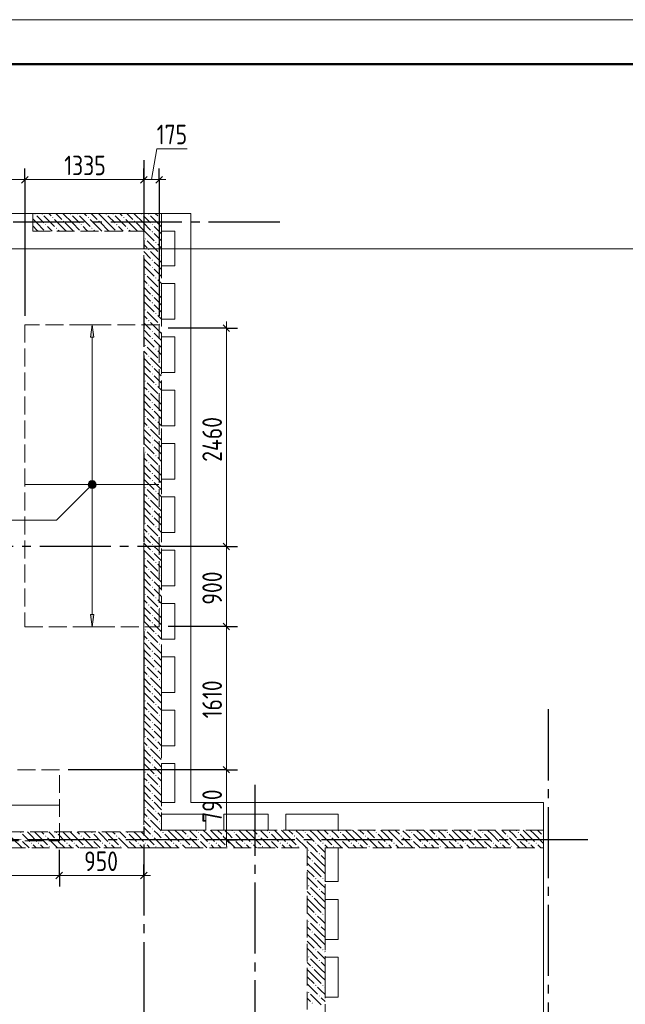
# Model space of a CAD drawing. Header units: millimetres. Extents: x 0 to 43617, y 0 to 59400.
# Tile 35 of 36: x 20428 to 27244, y 48320 to 59400. Entities that reach past the tile are written whole.
import ezdxf

# ---------------------------------------------------------------- set-up
doc = ezdxf.new("R2010")
doc.units = ezdxf.units.MM
doc.linetypes.add('______2', pattern=[270, 200, -70])
doc.linetypes.add('______5', pattern=[1100, 800, -100, 100, -100])
for name, color, linetype, lineweight in [('Standard', 7, 'Continuous', 25), ('ДОП Верх по У', 7, 'Continuous', 25), ('Оси', 40, '______5', 18), ('Позиционная метка номер позиции', 7, 'Continuous', 13), ('Примечания', 7, 'Continuous', 25)]:
    doc.layers.add(name, color=color, linetype=linetype, lineweight=lineweight)
doc.layers.add('ЖБ Перекрытие верхний уровень', color=7, linetype='Continuous', lineweight=25, true_color=0xe0e0ff)
doc.layers.add('ЖБ Стена верхний уровень', color=7, linetype='Continuous', lineweight=25, true_color=0x006e00)
doc.styles.add('GOST 2.304-81', font='txt')

msp = doc.modelspace()

# ---------------------------------------------------------------- hatches: boundary and pattern name
at = {"layer": 'ДОП Верх по У', "linetype": 'Continuous', "lineweight": 13, "transparency": 33554687}
for points in [[(21263, 55828), (21243, 55968), (21223, 55828)], [(21205, 54168), (21280, 54168), (21275, 54186)], [(21205, 54168), (21275, 54186), (21211, 54186)], [(21211, 54186), (21275, 54186), (21262, 54200)], [(21211, 54186), (21262, 54200), (21224, 54200)], [(21224, 54200), (21262, 54200), (21243, 54205)], [(21211, 54149), (21280, 54168), (21205, 54168)], [(21211, 54149), (21275, 54149), (21280, 54168)], [(21224, 54135), (21275, 54149), (21211, 54149)], [(21224, 54135), (21262, 54135), (21275, 54149)], [(21262, 54135), (21224, 54135), (21243, 54130)]]:
    msp.add_hatch(color=7, dxfattribs=at).paths.add_polyline_path(points)
msp.add_hatch(color=7, dxfattribs=at).paths.add_polyline_path([(21263, 52708), (21243, 52568), (21223, 52708)], flags=16)
at = {"layer": 'ЖБ Стена верхний уровень', "linetype": 'Continuous', "lineweight": 18, "transparency": 33554687}
for points in [[(20594, 57213), (20601, 57220), (20607, 57213), (20601, 57207)], [(20674, 57213), (20681, 57220), (20687, 57213), (20681, 57207)], [(20794, 57173), (20801, 57180), (20807, 57173), (20801, 57167)], [(20994, 57213), (21001, 57220), (21007, 57213), (21001, 57207)], [(21074, 57213), (21081, 57220), (21087, 57213), (21081, 57207)], [(21194, 57173), (21201, 57180), (21207, 57173), (21201, 57167)], [(21394, 57213), (21401, 57220), (21407, 57213), (21401, 57207)], [(21474, 57213), (21481, 57220), (21487, 57213), (21481, 57207)], [(21594, 57173), (21601, 57180), (21607, 57173), (21601, 57167)], [(21794, 57213), (21801, 57220), (21807, 57213), (21801, 57207)], [(21874, 57213), (21881, 57220), (21887, 57213), (21881, 57207)], [(21994, 57173), (22001, 57180), (22007, 57173), (22001, 57167)], [(20714, 57093), (20721, 57100), (20727, 57093), (20721, 57087)], [(20914, 57133), (20921, 57140), (20927, 57133), (20921, 57127)], [(21114, 57093), (21121, 57100), (21127, 57093), (21121, 57087)], [(21314, 57133), (21321, 57140), (21327, 57133), (21321, 57127)], [(21514, 57093), (21521, 57100), (21527, 57093), (21521, 57087)], [(21714, 57133), (21721, 57140), (21727, 57133), (21721, 57127)], [(21914, 57093), (21921, 57100), (21927, 57093), (21921, 57087)], [(20834, 57053), (20841, 57060), (20847, 57053), (20841, 57047)], [(21234, 57053), (21241, 57060), (21247, 57053), (21241, 57047)], [(21634, 57053), (21641, 57060), (21647, 57053), (21641, 57047)], [(21914, 57013), (21921, 57020), (21927, 57013), (21921, 57007)], [(21834, 56933), (21841, 56940), (21847, 56933), (21841, 56927)], [(21954, 56893), (21961, 56900), (21967, 56893), (21961, 56887)], [(21874, 56813), (21881, 56820), (21887, 56813), (21881, 56807)], [(21994, 56773), (22001, 56780), (22007, 56773), (22001, 56767)], [(21914, 56693), (21921, 56700), (21927, 56693), (21921, 56687)], [(21914, 56613), (21921, 56620), (21927, 56613), (21921, 56607)], [(21834, 56533), (21841, 56540), (21847, 56533), (21841, 56527)], [(21874, 56413), (21881, 56420), (21887, 56413), (21881, 56407)], [(21954, 56493), (21961, 56500), (21967, 56493), (21961, 56487)], [(21914, 56293), (21921, 56300), (21927, 56293), (21921, 56287)], [(21994, 56373), (22001, 56380), (22007, 56373), (22001, 56367)], [(21914, 56213), (21921, 56220), (21927, 56213), (21921, 56207)], [(21834, 56133), (21841, 56140), (21847, 56133), (21841, 56127)], [(21954, 56093), (21961, 56100), (21967, 56093), (21961, 56087)], [(21874, 56013), (21881, 56020), (21887, 56013), (21881, 56007)], [(21994, 55973), (22001, 55980), (22007, 55973), (22001, 55967)], [(21914, 55893), (21921, 55900), (21927, 55893), (21921, 55887)], [(21834, 55733), (21841, 55740), (21847, 55733), (21841, 55727)], [(21914, 55813), (21921, 55820), (21927, 55813), (21921, 55807)], [(21954, 55693), (21961, 55700), (21967, 55693), (21961, 55687)], [(21874, 55613), (21881, 55620), (21887, 55613), (21881, 55607)], [(21994, 55573), (22001, 55580), (22007, 55573), (22001, 55567)], [(21914, 55493), (21921, 55500), (21927, 55493), (21921, 55487)], [(21914, 55413), (21921, 55420), (21927, 55413), (21921, 55407)], [(21834, 55333), (21841, 55340), (21847, 55333), (21841, 55327)], [(21954, 55293), (21961, 55300), (21967, 55293), (21961, 55287)], [(21874, 55213), (21881, 55220), (21887, 55213), (21881, 55207)], [(21994, 55173), (22001, 55180), (22007, 55173), (22001, 55167)], [(21914, 55093), (21921, 55100), (21927, 55093), (21921, 55087)], [(21914, 55013), (21921, 55020), (21927, 55013), (21921, 55007)], [(21834, 54933), (21841, 54940), (21847, 54933), (21841, 54927)], [(21954, 54893), (21961, 54900), (21967, 54893), (21961, 54887)], [(21874, 54813), (21881, 54820), (21887, 54813), (21881, 54807)], [(21994, 54773), (22001, 54780), (22007, 54773), (22001, 54767)], [(21914, 54693), (21921, 54700), (21927, 54693), (21921, 54687)], [(21834, 54533), (21841, 54540), (21847, 54533), (21841, 54527)], [(21914, 54613), (21921, 54620), (21927, 54613), (21921, 54607)], [(21874, 54413), (21881, 54420), (21887, 54413), (21881, 54407)], [(21954, 54493), (21961, 54500), (21967, 54493), (21961, 54487)], [(21914, 54293), (21921, 54300), (21927, 54293), (21921, 54287)], [(21994, 54373), (22001, 54380), (22007, 54373), (22001, 54367)], [(21914, 54213), (21921, 54220), (21927, 54213), (21921, 54207)], [(21834, 54133), (21841, 54140), (21847, 54133), (21841, 54127)], [(21954, 54093), (21961, 54100), (21967, 54093), (21961, 54087)], [(21874, 54013), (21881, 54020), (21887, 54013), (21881, 54007)], [(21994, 53973), (22001, 53980), (22007, 53973), (22001, 53967)], [(21914, 53893), (21921, 53900), (21927, 53893), (21921, 53887)], [(21834, 53733), (21841, 53740), (21847, 53733), (21841, 53727)], [(21914, 53813), (21921, 53820), (21927, 53813), (21921, 53807)], [(21954, 53693), (21961, 53700), (21967, 53693), (21961, 53687)], [(21874, 53613), (21881, 53620), (21887, 53613), (21881, 53607)], [(21994, 53573), (22001, 53580), (22007, 53573), (22001, 53567)], [(21914, 53493), (21921, 53500), (21927, 53493), (21921, 53487)], [(21914, 53413), (21921, 53420), (21927, 53413), (21921, 53407)], [(21834, 53333), (21841, 53340), (21847, 53333), (21841, 53327)], [(21954, 53293), (21961, 53300), (21967, 53293), (21961, 53287)], [(21874, 53213), (21881, 53220), (21887, 53213), (21881, 53207)], [(21914, 53093), (21921, 53100), (21927, 53093), (21921, 53087)], [(21994, 53173), (22001, 53180), (22007, 53173), (22001, 53167)], [(21914, 53013), (21921, 53020), (21927, 53013), (21921, 53007)], [(21834, 52933), (21841, 52940), (21847, 52933), (21841, 52927)], [(21954, 52893), (21961, 52900), (21967, 52893), (21961, 52887)], [(21874, 52813), (21881, 52820), (21887, 52813), (21881, 52807)], [(21994, 52773), (22001, 52780), (22007, 52773), (22001, 52767)], [(21914, 52693), (21921, 52700), (21927, 52693), (21921, 52687)], [(21834, 52533), (21841, 52540), (21847, 52533), (21841, 52527)], [(21914, 52613), (21921, 52620), (21927, 52613), (21921, 52607)], [(21874, 52413), (21881, 52420), (21887, 52413), (21881, 52407)], [(21954, 52493), (21961, 52500), (21967, 52493), (21961, 52487)], [(21914, 52293), (21921, 52300), (21927, 52293), (21921, 52287)], [(21994, 52373), (22001, 52380), (22007, 52373), (22001, 52367)], [(21914, 52213), (21921, 52220), (21927, 52213), (21921, 52207)], [(21834, 52133), (21841, 52140), (21847, 52133), (21841, 52127)], [(21954, 52093), (21961, 52100), (21967, 52093), (21961, 52087)], [(21874, 52013), (21881, 52020), (21887, 52013), (21881, 52007)], [(21994, 51973), (22001, 51980), (22007, 51973), (22001, 51967)], [(21914, 51893), (21921, 51900), (21927, 51893), (21921, 51887)], [(21914, 51813), (21921, 51820), (21927, 51813), (21921, 51807)], [(21834, 51733), (21841, 51740), (21847, 51733), (21841, 51727)], [(21954, 51693), (21961, 51700), (21967, 51693), (21961, 51687)], [(21874, 51613), (21881, 51620), (21887, 51613), (21881, 51607)], [(21994, 51573), (22001, 51580), (22007, 51573), (22001, 51567)], [(21914, 51493), (21921, 51500), (21927, 51493), (21921, 51487)], [(21914, 51413), (21921, 51420), (21927, 51413), (21921, 51407)], [(21834, 51333), (21841, 51340), (21847, 51333), (21841, 51327)], [(21874, 51213), (21881, 51220), (21887, 51213), (21881, 51207)], [(21954, 51293), (21961, 51300), (21967, 51293), (21961, 51287)], [(21914, 51093), (21921, 51100), (21927, 51093), (21921, 51087)], [(21994, 51173), (22001, 51180), (22007, 51173), (22001, 51167)], [(21914, 51013), (21921, 51020), (21927, 51013), (21921, 51007)], [(21834, 50933), (21841, 50940), (21847, 50933), (21841, 50927)], [(21954, 50893), (21961, 50900), (21967, 50893), (21961, 50887)], [(21874, 50813), (21881, 50820), (21887, 50813), (21881, 50807)], [(21994, 50773), (22001, 50780), (22007, 50773), (22001, 50767)], [(21914, 50693), (21921, 50700), (21927, 50693), (21921, 50687)], [(21834, 50533), (21841, 50540), (21847, 50533), (21841, 50527)], [(21914, 50613), (21921, 50620), (21927, 50613), (21921, 50607)], [(21874, 50413), (21881, 50420), (21887, 50413), (21881, 50407)], [(21954, 50493), (21961, 50500), (21967, 50493), (21961, 50487)], [(21994, 50373), (22001, 50380), (22007, 50373), (22001, 50367)], [(20434, 50253), (20441, 50260), (20447, 50253), (20441, 50247)], [(20714, 50213), (20721, 50220), (20727, 50213), (20721, 50207)], [(20834, 50253), (20841, 50260), (20847, 50253), (20841, 50247)], [(21114, 50213), (21121, 50220), (21127, 50213), (21121, 50207)], [(21234, 50253), (21241, 50260), (21247, 50253), (21241, 50247)], [(21514, 50213), (21521, 50220), (21527, 50213), (21521, 50207)], [(21634, 50253), (21641, 50260), (21647, 50253), (21641, 50247)], [(21914, 50293), (21921, 50300), (21927, 50293), (21921, 50287)], [(21914, 50213), (21921, 50220), (21927, 50213), (21921, 50207)], [(22034, 50253), (22041, 50260), (22047, 50253), (22041, 50247)], [(22314, 50213), (22321, 50220), (22327, 50213), (22321, 50207)], [(22434, 50253), (22441, 50260), (22447, 50253), (22441, 50247)], [(22714, 50213), (22721, 50220), (22727, 50213), (22721, 50207)], [(22834, 50253), (22841, 50260), (22847, 50253), (22841, 50247)], [(23114, 50213), (23121, 50220), (23127, 50213), (23121, 50207)], [(23234, 50253), (23241, 50260), (23247, 50253), (23241, 50247)], [(23514, 50213), (23521, 50220), (23527, 50213), (23521, 50207)], [(23634, 50253), (23641, 50260), (23647, 50253), (23641, 50247)], [(23914, 50213), (23921, 50220), (23927, 50213), (23921, 50207)], [(24034, 50253), (24041, 50260), (24047, 50253), (24041, 50247)], [(24314, 50213), (24321, 50220), (24327, 50213), (24321, 50207)], [(24434, 50253), (24441, 50260), (24447, 50253), (24441, 50247)], [(24714, 50213), (24721, 50220), (24727, 50213), (24721, 50207)], [(24834, 50253), (24841, 50260), (24847, 50253), (24841, 50247)], [(25114, 50213), (25121, 50220), (25127, 50213), (25121, 50207)], [(25234, 50253), (25241, 50260), (25247, 50253), (25241, 50247)], [(25514, 50213), (25521, 50220), (25527, 50213), (25521, 50207)], [(25634, 50253), (25641, 50260), (25647, 50253), (25641, 50247)], [(25914, 50213), (25921, 50220), (25927, 50213), (25921, 50207)], [(26034, 50253), (26041, 50260), (26047, 50253), (26041, 50247)], [(26314, 50213), (26321, 50220), (26324, 50217), (26324, 50210), (26321, 50207)], [(20434, 50173), (20441, 50180), (20447, 50173), (20441, 50167)], [(20554, 50133), (20561, 50140), (20567, 50133), (20561, 50127)], [(20634, 50133), (20641, 50140), (20647, 50133), (20641, 50127)], [(20754, 50093), (20761, 50100), (20767, 50093), (20761, 50087)], [(20834, 50173), (20841, 50180), (20847, 50173), (20841, 50167)], [(20954, 50133), (20961, 50140), (20967, 50133), (20961, 50127)], [(21034, 50133), (21041, 50140), (21047, 50133), (21041, 50127)], [(21154, 50093), (21161, 50100), (21167, 50093), (21161, 50087)], [(21234, 50173), (21241, 50180), (21247, 50173), (21241, 50167)], [(21354, 50133), (21361, 50140), (21367, 50133), (21361, 50127)], [(21434, 50133), (21441, 50140), (21447, 50133), (21441, 50127)], [(21554, 50093), (21561, 50100), (21567, 50093), (21561, 50087)], [(21634, 50173), (21641, 50180), (21647, 50173), (21641, 50167)], [(21754, 50133), (21761, 50140), (21767, 50133), (21761, 50127)], [(21834, 50133), (21841, 50140), (21847, 50133), (21841, 50127)], [(21954, 50093), (21961, 50100), (21967, 50093), (21961, 50087)], [(22034, 50173), (22041, 50180), (22047, 50173), (22041, 50167)], [(22154, 50133), (22161, 50140), (22167, 50133), (22161, 50127)], [(22234, 50133), (22241, 50140), (22247, 50133), (22241, 50127)], [(22354, 50093), (22361, 50100), (22367, 50093), (22361, 50087)], [(22434, 50173), (22441, 50180), (22447, 50173), (22441, 50167)], [(22554, 50133), (22561, 50140), (22567, 50133), (22561, 50127)], [(22634, 50133), (22641, 50140), (22647, 50133), (22641, 50127)], [(22754, 50093), (22761, 50100), (22767, 50093), (22761, 50087)], [(22834, 50173), (22841, 50180), (22847, 50173), (22841, 50167)], [(22954, 50133), (22961, 50140), (22967, 50133), (22961, 50127)], [(23034, 50133), (23041, 50140), (23047, 50133), (23041, 50127)], [(23154, 50093), (23161, 50100), (23167, 50093), (23161, 50087)], [(23234, 50173), (23241, 50180), (23247, 50173), (23241, 50167)], [(23354, 50133), (23361, 50140), (23367, 50133), (23361, 50127)], [(23434, 50133), (23441, 50140), (23447, 50133), (23441, 50127)], [(23554, 50093), (23561, 50100), (23567, 50093), (23561, 50087)], [(23634, 50173), (23641, 50180), (23647, 50173), (23641, 50167)], [(23754, 50133), (23761, 50140), (23767, 50133), (23761, 50127)], [(23834, 50133), (23841, 50140), (23847, 50133), (23841, 50127)], [(23954, 50093), (23961, 50100), (23967, 50093), (23961, 50087)], [(24034, 50173), (24041, 50180), (24047, 50173), (24041, 50167)], [(24154, 50133), (24161, 50140), (24167, 50133), (24161, 50127)], [(24234, 50133), (24241, 50140), (24247, 50133), (24241, 50127)], [(24354, 50093), (24361, 50100), (24367, 50093), (24361, 50087)], [(24434, 50173), (24441, 50180), (24447, 50173), (24441, 50167)], [(24554, 50133), (24561, 50140), (24567, 50133), (24561, 50127)], [(24634, 50133), (24641, 50140), (24647, 50133), (24641, 50127)], [(24754, 50093), (24761, 50100), (24767, 50093), (24761, 50087)], [(24834, 50173), (24841, 50180), (24847, 50173), (24841, 50167)], [(24954, 50133), (24961, 50140), (24967, 50133), (24961, 50127)], [(25034, 50133), (25041, 50140), (25047, 50133), (25041, 50127)], [(25154, 50093), (25161, 50100), (25167, 50093), (25161, 50087)], [(25234, 50173), (25241, 50180), (25247, 50173), (25241, 50167)], [(25354, 50133), (25361, 50140), (25367, 50133), (25361, 50127)], [(25434, 50133), (25441, 50140), (25447, 50133), (25441, 50127)], [(25554, 50093), (25561, 50100), (25567, 50093), (25561, 50087)], [(25634, 50173), (25641, 50180), (25647, 50173), (25641, 50167)], [(25754, 50133), (25761, 50140), (25767, 50133), (25761, 50127)], [(25834, 50133), (25841, 50140), (25847, 50133), (25841, 50127)], [(25954, 50093), (25961, 50100), (25967, 50093), (25961, 50087)], [(26034, 50173), (26041, 50180), (26047, 50173), (26041, 50167)], [(26154, 50133), (26161, 50140), (26167, 50133), (26161, 50127)], [(26234, 50133), (26241, 50140), (26247, 50133), (26241, 50127)], [(23674, 50053), (23681, 50060), (23687, 50053), (23681, 50047)], [(23794, 50013), (23801, 50020), (23807, 50013), (23801, 50007)], [(23714, 49933), (23721, 49940), (23727, 49933), (23721, 49927)], [(23674, 49653), (23681, 49660), (23687, 49653), (23681, 49647)], [(23754, 49733), (23761, 49740), (23767, 49733), (23761, 49727)], [(23834, 49733), (23841, 49740), (23847, 49733), (23841, 49727)], [(23714, 49533), (23721, 49540), (23727, 49533), (23721, 49527)], [(23794, 49613), (23801, 49620), (23807, 49613), (23801, 49607)], [(23754, 49333), (23761, 49340), (23767, 49333), (23761, 49327)], [(23834, 49333), (23841, 49340), (23847, 49333), (23841, 49327)], [(23674, 49253), (23681, 49260), (23687, 49253), (23681, 49247)], [(23794, 49213), (23801, 49220), (23807, 49213), (23801, 49207)], [(23714, 49133), (23721, 49140), (23727, 49133), (23721, 49127)], [(23754, 48933), (23761, 48940), (23767, 48933), (23761, 48927)], [(23834, 48933), (23841, 48940), (23847, 48933), (23841, 48927)], [(23674, 48853), (23681, 48860), (23687, 48853), (23681, 48847)], [(23794, 48813), (23801, 48820), (23807, 48813), (23801, 48807)], [(23714, 48733), (23721, 48740), (23727, 48733), (23721, 48727)], [(23754, 48533), (23761, 48540), (23767, 48533), (23761, 48527)], [(23834, 48533), (23841, 48540), (23847, 48533), (23841, 48527)], [(23674, 48453), (23681, 48460), (23687, 48453), (23681, 48447)], [(23714, 48333), (23721, 48340), (23727, 48333), (23721, 48327)], [(23794, 48413), (23801, 48420), (23807, 48413), (23801, 48407)]]:
    msp.add_hatch(color=7, dxfattribs=at).paths.add_polyline_path(points, flags=16)
at = {"layer": 'Позиционная метка номер позиции', "linetype": 'Continuous', "lineweight": 13, "transparency": 33554687}
for points in [[(21275, 54136), (21211, 54199), (21200, 54179)], [(21286, 54156), (21232, 54211), (21211, 54199)], [(21286, 54156), (21211, 54199), (21275, 54136)], [(21286, 54179), (21254, 54211), (21232, 54211)], [(21286, 54179), (21232, 54211), (21286, 54156)], [(21254, 54211), (21286, 54179), (21275, 54199)], [(21275, 54136), (21200, 54179), (21254, 54124)], [(21254, 54124), (21200, 54179), (21200, 54156)], [(21254, 54124), (21200, 54156), (21232, 54124)], [(21232, 54124), (21200, 54156), (21211, 54136)]]:
    msp.add_hatch(color=7, dxfattribs=at).paths.add_polyline_path(points)

# ---------------------------------------------------------------- linework, layer by layer
at = {"layer": 'Standard', "color": 7, "linetype": 'Continuous', "lineweight": 13, "transparency": 33554687}
for p, q in [((21911, 57600), (21970, 57948)), ((21970, 57948), (22314, 57948)), ((20487, 57600), (19715, 57600)), ((21824, 57600), (20487, 57600)), ((21999, 57600), (21824, 57600)), ((21999, 57600), (22074, 57600)), ((22754, 55928), (22754, 56003)), ((22754, 53470), (22754, 55928)), ((22754, 52570), (22754, 53470)), ((22754, 50960), (22754, 52570)), ((22754, 50170), (22754, 50095)), ((20874, 49770), (16974, 49770)), ((21824, 49770), (20874, 49770)), ((21824, 49770), (21899, 49770))]:
    msp.add_line(p, q, dxfattribs=at)
at = {"layer": 'Standard', "color": 7, "linetype": 'Continuous', "lineweight": 25, "transparency": 33554687}
for p, q in [((20524, 57637), (20449, 57562)), ((21861, 57637), (21786, 57562)), ((22036, 57637), (21961, 57562)), ((22791, 55890), (22716, 55965)), ((22791, 53433), (22716, 53508)), ((22791, 52533), (22716, 52608)), ((22791, 50923), (22716, 50997)), ((22791, 50133), (22716, 50208)), ((20911, 49808), (20836, 49733)), ((21861, 49808), (21786, 49733))]:
    msp.add_line(p, q, dxfattribs=at)
at = {"layer": 'Standard', "color": 251, "linetype": 'Continuous', "lineweight": -3, "true_color": 0x656565, "transparency": 33554687}
for p, q in [((20487, 57600), (20487, 57725)), ((21824, 57600), (21824, 57725)), ((21999, 57600), (21999, 57725)), ((20487, 57600), (20487, 57475)), ((20487, 57600), (20487, 56068)), ((21824, 57600), (21824, 57475)), ((21824, 57600), (21824, 57600)), ((21999, 57600), (21999, 57475)), ((21999, 57600), (21999, 56068)), ((22754, 55928), (22099, 55928)), ((22754, 55928), (22629, 55928)), ((22754, 55928), (22879, 55928)), ((22754, 53470), (22629, 53470)), ((22754, 53470), (22879, 53470)), ((22754, 52570), (22629, 52570)), ((22754, 52570), (22879, 52570)), ((22754, 50960), (22629, 50960)), ((22754, 50960), (22879, 50960)), ((22754, 50170), (22629, 50170)), ((22754, 50170), (22879, 50170)), ((22754, 50170), (22754, 50170)), ((20874, 49770), (20874, 49895)), ((21824, 49770), (21824, 49895)), ((20874, 49770), (20874, 49645)), ((21824, 49770), (21824, 49645)), ((21824, 49770), (21824, 49770))]:
    msp.add_line(p, q, dxfattribs=at)
at = {"layer": 'Standard', "color": 7, "linetype": 'Continuous', "lineweight": 13, "transparency": 33554687}
msp.add_lwpolyline([(0, 0), (42000, 0), (42000, 59400), (0, 59400), (0, 0)], close=True, dxfattribs=at)
at = {"layer": 'Standard', "color": 7, "linetype": 'Continuous', "lineweight": 50, "transparency": 33554687}
msp.add_lwpolyline([(2000, 58900), (41500, 58900), (41500, 500), (2000, 500), (2000, 58900)], close=True, dxfattribs=at)
at = {"layer": 'Standard', "color": 254, "linetype": 'Continuous', "lineweight": 13, "true_color": 0xc4c4ff, "transparency": 33554687}
msp.add_lwpolyline([(7992, 10698), (32674, 10698), (32674, 56820), (7992, 56820), (7992, 10698)], dxfattribs=at)
at = {"layer": 'Standard', "color": 251, "linetype": 'Continuous', "lineweight": -3, "true_color": 0x656565, "transparency": 33554687}
for points in [[(22754, 53470), (22737, 53470), (22737, 53470), (22454, 53470)], [(22754, 52570), (22737, 52570), (22737, 52570), (22737, 52570), (22737, 52570), (22099, 52570)], [(22754, 50960), (22737, 50960), (22737, 50960), (22737, 50960), (22737, 50960), (22737, 50960), (22737, 50960), (20974, 50960)], [(20874, 49770), (20874, 49787), (20874, 49787), (20874, 49787), (20874, 49787), (20874, 49787), (20874, 49787), (20874, 49787), (20874, 49787), (20874, 50060)]]:
    msp.add_lwpolyline(points, dxfattribs=at)
at = {"layer": 'Standard', "color": 7, "linetype": 'Continuous', "lineweight": 13, "transparency": 33554687}
msp.add_lwpolyline([(22754, 50170), (22754, 50270), (22754, 50270), (22754, 50960)], dxfattribs=at)
at = {"layer": 'ДОП Верх по У', "color": 251, "linetype": 'Continuous', "lineweight": 13, "true_color": 0x494949, "transparency": 33554687}
for p, q in [((21243, 55968), (21143, 55968)), ((21243, 55968), (21223, 55828)), ((21263, 55828), (21243, 55968)), ((21243, 55968), (21343, 55968)), ((21243, 55968), (21243, 55968)), ((21223, 55828), (21263, 55828)), ((21243, 54198), (21243, 55828)), ((21205, 54168), (21205, 54168)), ((21243, 52708), (21243, 54138)), ((21280, 54168), (21280, 54168)), ((21243, 52568), (21223, 52708)), ((21223, 52708), (21263, 52708)), ((21263, 52708), (21243, 52568)), ((21243, 52568), (21143, 52568)), ((21243, 52568), (21343, 52568)), ((21243, 52568), (21243, 52568))]:
    msp.add_line(p, q, dxfattribs=at)
at = {"layer": 'ДОП Верх по У', "color": 7, "linetype": 'Continuous', "lineweight": 18, "transparency": 33554687}
for p, q in [((20493, 54168), (21993, 54168)), ((16980, 50560), (20868, 50560))]:
    msp.add_line(p, q, dxfattribs=at)
at = {"layer": 'ДОП Верх по У', "color": 251, "linetype": 'Continuous', "lineweight": 13, "true_color": 0x494949, "transparency": 33554687}
msp.add_circle((21243, 54168), 37.5, dxfattribs=at)
at = {"layer": 'ЖБ Перекрытие верхний уровень', "color": 7, "linetype": 'Continuous', "lineweight": 18, "transparency": 33554687}
for p, q in [((22354, 57220), (8924, 57220)), ((22354, 50590), (22354, 57220)), ((22024, 56630), (22024, 57020)), ((22024, 57020), (22174, 57020)), ((22174, 57020), (22174, 56630)), ((22174, 56630), (22024, 56630)), ((22024, 56430), (22174, 56430)), ((22024, 56030), (22024, 56430)), ((22174, 56430), (22174, 56030)), ((22174, 56030), (22024, 56030)), ((22024, 55430), (22024, 55830)), ((22024, 55830), (22174, 55830)), ((22174, 55830), (22174, 55430)), ((22174, 55430), (22024, 55430)), ((22024, 54830), (22024, 55230)), ((22024, 55230), (22174, 55230)), ((22174, 55230), (22174, 54830)), ((22174, 54830), (22024, 54830)), ((22024, 54230), (22024, 54630)), ((22024, 54630), (22174, 54630)), ((22174, 54630), (22174, 54230)), ((22174, 54230), (22024, 54230)), ((22024, 53630), (22024, 54030)), ((22024, 54030), (22174, 54030)), ((22174, 54030), (22174, 53630)), ((22174, 53630), (22024, 53630)), ((22024, 53030), (22024, 53430)), ((22024, 53430), (22174, 53430)), ((22174, 53430), (22174, 53030)), ((22174, 53030), (22024, 53030)), ((22024, 52430), (22024, 52830)), ((22024, 52830), (22174, 52830)), ((22174, 52830), (22174, 52430)), ((22174, 52430), (22024, 52430)), ((22024, 51830), (22024, 52230)), ((22024, 52230), (22174, 52230)), ((22174, 52230), (22174, 51830)), ((22174, 51830), (22024, 51830)), ((22024, 51230), (22024, 51630)), ((22024, 51630), (22174, 51630)), ((22174, 51630), (22174, 51230)), ((22174, 51230), (22024, 51230)), ((22024, 50590), (22024, 51030)), ((22024, 51030), (22174, 51030)), ((22174, 51030), (22174, 50590)), ((22174, 50590), (22024, 50590)), ((26324, 50590), (22354, 50590)), ((26324, 41910), (26324, 50590)), ((22024, 50280), (22024, 50460)), ((22024, 50460), (22524, 50460)), ((22524, 50460), (22524, 50280)), ((22724, 50460), (23224, 50460)), ((22724, 50280), (22724, 50460)), ((23224, 50460), (23224, 50280)), ((23424, 50280), (23424, 50460)), ((23424, 50460), (24014, 50460)), ((24014, 50460), (24014, 50280)), ((22524, 50280), (22024, 50280)), ((23224, 50280), (22724, 50280)), ((24014, 50280), (23424, 50280)), ((23864, 49700), (23864, 50080)), ((23864, 50080), (24014, 50080)), ((24014, 50080), (24014, 49700)), ((24014, 49700), (23864, 49700)), ((23864, 49050), (23864, 49500)), ((23864, 49500), (24014, 49500)), ((24014, 49500), (24014, 49050)), ((24014, 49050), (23864, 49050)), ((23864, 48400), (23864, 48850)), ((23864, 48850), (24014, 48850)), ((24014, 48850), (24014, 48400)), ((24014, 48400), (23864, 48400))]:
    msp.add_line(p, q, dxfattribs=at)
at = {"layer": 'ЖБ Стена верхний уровень', "color": 251, "linetype": '______2', "lineweight": 13, "true_color": 0x656565, "transparency": 33554687}
for p, q in [((22024, 57220), (20574, 57220)), ((20574, 57220), (20574, 57020)), ((22024, 57020), (22024, 57220)), ((20574, 57020), (21824, 57020)), ((21824, 57020), (21824, 50260)), ((22024, 50280), (22024, 57020)), ((21824, 50260), (16244, 50260)), ((23864, 50280), (22024, 50280)), ((26324, 50280), (23864, 50280)), ((26324, 50080), (26324, 50280)), ((16244, 50080), (21824, 50080)), ((21824, 50080), (22024, 50080)), ((22024, 50080), (23664, 50080)), ((23664, 50080), (23664, 45130)), ((23864, 50080), (26324, 50080)), ((23864, 45150), (23864, 50080))]:
    msp.add_line(p, q, dxfattribs=at)
at = {"layer": 'ЖБ Стена верхний уровень', "color": 9, "linetype": 'Continuous', "lineweight": 18, "true_color": 0xc7c7c7, "transparency": 33554687}
for p, q in [((20621, 57193), (20701, 57113)), ((20701, 57193), (20821, 57073)), ((20754, 57220), (20781, 57193)), ((20834, 57220), (20901, 57153)), ((21021, 57113), (20914, 57220)), ((21021, 57193), (21101, 57113)), ((21101, 57193), (21221, 57073)), ((21154, 57220), (21181, 57193)), ((21234, 57220), (21301, 57153)), ((21421, 57113), (21314, 57220)), ((21421, 57193), (21501, 57113)), ((21501, 57193), (21621, 57073)), ((21554, 57220), (21581, 57193)), ((21634, 57220), (21701, 57153)), ((21821, 57113), (21714, 57220)), ((21821, 57193), (21901, 57113)), ((21901, 57193), (22021, 57073)), ((21954, 57220), (21981, 57193)), ((20621, 57113), (20574, 57160)), ((20574, 57080), (20621, 57033)), ((20621, 57113), (20701, 57033)), ((20781, 57033), (20741, 57073)), ((20941, 57033), (20821, 57153)), ((20941, 57113), (21021, 57033)), ((21021, 57113), (21101, 57033)), ((21181, 57033), (21141, 57073)), ((21341, 57033), (21221, 57153)), ((21341, 57113), (21421, 57033)), ((21421, 57113), (21501, 57033)), ((21581, 57033), (21541, 57073)), ((21741, 57033), (21621, 57153)), ((21741, 57113), (21821, 57033)), ((21821, 57113), (21901, 57033)), ((21981, 57033), (21941, 57073)), ((22024, 57150), (22021, 57153)), ((20621, 57033), (20634, 57020)), ((20794, 57020), (20781, 57033)), ((20861, 57033), (20874, 57020)), ((20941, 57033), (20954, 57020)), ((21021, 57033), (21034, 57020)), ((21194, 57020), (21181, 57033)), ((21261, 57033), (21274, 57020)), ((21341, 57033), (21354, 57020)), ((21421, 57033), (21434, 57020)), ((21594, 57020), (21581, 57033)), ((21661, 57033), (21674, 57020)), ((21741, 57033), (21754, 57020)), ((21821, 57033), (21834, 57020)), ((21834, 57020), (21941, 56913)), ((21941, 56993), (22024, 56910)), ((21994, 57020), (21981, 57033)), ((22021, 56993), (21994, 57020)), ((21861, 56833), (21824, 56870)), ((21861, 56913), (21981, 56793)), ((21981, 56873), (22024, 56830)), ((21824, 56790), (21901, 56713)), ((21901, 56793), (22021, 56673)), ((22024, 56750), (22021, 56753)), ((21824, 56710), (21901, 56633)), ((21824, 56630), (21941, 56513)), ((21981, 56633), (21941, 56673)), ((22021, 56593), (21981, 56633)), ((21861, 56513), (21981, 56393)), ((21941, 56593), (22024, 56510)), ((21861, 56433), (21824, 56470)), ((21981, 56473), (22024, 56430)), ((21824, 56390), (21901, 56313)), ((21824, 56310), (21901, 56233)), ((21901, 56393), (22021, 56273)), ((22024, 56350), (22021, 56353)), ((21824, 56230), (21941, 56113)), ((21981, 56233), (21941, 56273)), ((21941, 56193), (22024, 56110)), ((22021, 56193), (21981, 56233)), ((21861, 56033), (21824, 56070)), ((21861, 56113), (21981, 55993)), ((21981, 56073), (22024, 56030)), ((21824, 55990), (21901, 55913)), ((21901, 55993), (22021, 55873)), ((21824, 55910), (21901, 55833)), ((21981, 55833), (21941, 55873)), ((22024, 55950), (22021, 55953)), ((21824, 55830), (21941, 55713)), ((21941, 55793), (22024, 55710)), ((22021, 55793), (21981, 55833)), ((21861, 55633), (21824, 55670)), ((21861, 55713), (21981, 55593)), ((21981, 55673), (22024, 55630)), ((21824, 55590), (21901, 55513)), ((21901, 55593), (22021, 55473)), ((22024, 55550), (22021, 55553)), ((21824, 55510), (21901, 55433)), ((21824, 55430), (21941, 55313)), ((21981, 55433), (21941, 55473)), ((22021, 55393), (21981, 55433)), ((21861, 55313), (21981, 55193)), ((21941, 55393), (22024, 55310)), ((21861, 55233), (21824, 55270)), ((21824, 55190), (21901, 55113)), ((21901, 55193), (22021, 55073)), ((21981, 55273), (22024, 55230)), ((21824, 55110), (21901, 55033)), ((21981, 55033), (21941, 55073)), ((22024, 55150), (22021, 55153)), ((21824, 55030), (21941, 54913)), ((21941, 54993), (22024, 54910)), ((22021, 54993), (21981, 55033)), ((21861, 54833), (21824, 54870)), ((21861, 54913), (21981, 54793)), ((21981, 54873), (22024, 54830)), ((21824, 54790), (21901, 54713)), ((21901, 54793), (22021, 54673)), ((22024, 54750), (22021, 54753)), ((21824, 54710), (21901, 54633)), ((21824, 54630), (21941, 54513)), ((21981, 54633), (21941, 54673)), ((22021, 54593), (21981, 54633)), ((21941, 54593), (22024, 54510)), ((21861, 54433), (21824, 54470)), ((21861, 54513), (21981, 54393)), ((21981, 54473), (22024, 54430)), ((21824, 54390), (21901, 54313)), ((21824, 54310), (21901, 54233)), ((21901, 54393), (22021, 54273)), ((22024, 54350), (22021, 54353)), ((21824, 54230), (21941, 54113)), ((21981, 54233), (21941, 54273)), ((21941, 54193), (22024, 54110)), ((22021, 54193), (21981, 54233)), ((21861, 54113), (21981, 53993)), ((21981, 54073), (22024, 54030)), ((21861, 54033), (21824, 54070)), ((21824, 53990), (21901, 53913)), ((21901, 53993), (22021, 53873)), ((21824, 53910), (21901, 53833)), ((21981, 53833), (21941, 53873)), ((22024, 53950), (22021, 53953)), ((21824, 53830), (21941, 53713)), ((21941, 53793), (22024, 53710)), ((22021, 53793), (21981, 53833)), ((21861, 53633), (21824, 53670)), ((21861, 53713), (21981, 53593)), ((21981, 53673), (22024, 53630)), ((21824, 53590), (21901, 53513)), ((21901, 53593), (22021, 53473)), ((22024, 53550), (22021, 53553)), ((21824, 53510), (21901, 53433)), ((21824, 53430), (21941, 53313)), ((21981, 53433), (21941, 53473)), ((22021, 53393), (21981, 53433)), ((21861, 53313), (21981, 53193)), ((21941, 53393), (22024, 53310)), ((21861, 53233), (21824, 53270)), ((21824, 53190), (21901, 53113)), ((21901, 53193), (22021, 53073)), ((21981, 53273), (22024, 53230)), ((21824, 53110), (21901, 53033)), ((22024, 53150), (22021, 53153)), ((21824, 53030), (21941, 52913)), ((21981, 53033), (21941, 53073)), ((21941, 52993), (22024, 52910)), ((22021, 52993), (21981, 53033)), ((21861, 52833), (21824, 52870)), ((21861, 52913), (21981, 52793)), ((21981, 52873), (22024, 52830)), ((21824, 52790), (21901, 52713)), ((21901, 52793), (22021, 52673)), ((22024, 52750), (22021, 52753)), ((21824, 52710), (21901, 52633)), ((21981, 52633), (21941, 52673)), ((22021, 52593), (21981, 52633)), ((21824, 52630), (21941, 52513)), ((21941, 52593), (22024, 52510)), ((21861, 52433), (21824, 52470)), ((21861, 52513), (21981, 52393)), ((21981, 52473), (22024, 52430)), ((21824, 52390), (21901, 52313)), ((21824, 52310), (21901, 52233)), ((21901, 52393), (22021, 52273)), ((22024, 52350), (22021, 52353)), ((21824, 52230), (21941, 52113)), ((21981, 52233), (21941, 52273)), ((21941, 52193), (22024, 52110)), ((22021, 52193), (21981, 52233)), ((21861, 52113), (21981, 51993)), ((21861, 52033), (21824, 52070)), ((21824, 51990), (21901, 51913)), ((21901, 51993), (22021, 51873)), ((21981, 52073), (22024, 52030)), ((21824, 51910), (21901, 51833)), ((21981, 51833), (21941, 51873)), ((22024, 51950), (22021, 51953)), ((21824, 51830), (21941, 51713)), ((21941, 51793), (22024, 51710)), ((22021, 51793), (21981, 51833)), ((21861, 51633), (21824, 51670)), ((21861, 51713), (21981, 51593)), ((21981, 51673), (22024, 51630)), ((21824, 51590), (21901, 51513)), ((21901, 51593), (22021, 51473)), ((22024, 51550), (22021, 51553)), ((21824, 51510), (21901, 51433)), ((21824, 51430), (21941, 51313)), ((21981, 51433), (21941, 51473)), ((22021, 51393), (21981, 51433)), ((21861, 51313), (21981, 51193)), ((21941, 51393), (22024, 51310)), ((21861, 51233), (21824, 51270)), ((21901, 51193), (22021, 51073)), ((21981, 51273), (22024, 51230)), ((21824, 51190), (21901, 51113)), ((21824, 51110), (21901, 51033)), ((22024, 51150), (22021, 51153)), ((21824, 51030), (21941, 50913)), ((21981, 51033), (21941, 51073)), ((21941, 50993), (22024, 50910)), ((22021, 50993), (21981, 51033)), ((21861, 50833), (21824, 50870)), ((21861, 50913), (21981, 50793)), ((21981, 50873), (22024, 50830)), ((21824, 50790), (21901, 50713)), ((21901, 50793), (22021, 50673)), ((22024, 50750), (22021, 50753)), ((21824, 50710), (21901, 50633)), ((21981, 50633), (21941, 50673)), ((21824, 50630), (21941, 50513)), ((21941, 50593), (22024, 50510)), ((22021, 50593), (21981, 50633)), ((21861, 50433), (21824, 50470)), ((21861, 50513), (21981, 50393)), ((21981, 50473), (22024, 50430)), ((21824, 50390), (21901, 50313)), ((21824, 50310), (21901, 50233)), ((21901, 50393), (22021, 50273)), ((22024, 50350), (22021, 50353)), ((20341, 50193), (20454, 50080)), ((20461, 50233), (20541, 50153)), ((20541, 50233), (20514, 50260)), ((20541, 50233), (20621, 50153)), ((20594, 50260), (20621, 50233)), ((20621, 50233), (20741, 50113)), ((20674, 50260), (20701, 50233)), ((20741, 50193), (20854, 50080)), ((20781, 50233), (20754, 50260)), ((20821, 50193), (20781, 50233)), ((20861, 50233), (20941, 50153)), ((20941, 50233), (20914, 50260)), ((20941, 50233), (21021, 50153)), ((20994, 50260), (21021, 50233)), ((21021, 50233), (21141, 50113)), ((21074, 50260), (21101, 50233)), ((21141, 50193), (21254, 50080)), ((21181, 50233), (21154, 50260)), ((21221, 50193), (21181, 50233)), ((21261, 50233), (21341, 50153)), ((21341, 50233), (21314, 50260)), ((21341, 50233), (21421, 50153)), ((21394, 50260), (21421, 50233)), ((21421, 50233), (21541, 50113)), ((21474, 50260), (21501, 50233)), ((21541, 50193), (21654, 50080)), ((21581, 50233), (21554, 50260)), ((21621, 50193), (21581, 50233)), ((21661, 50233), (21741, 50153)), ((21741, 50233), (21714, 50260)), ((21741, 50233), (21821, 50153)), ((21794, 50260), (21821, 50233)), ((21821, 50233), (21824, 50230)), ((21824, 50230), (21941, 50113)), ((21981, 50233), (21941, 50273)), ((21941, 50193), (22024, 50110)), ((22021, 50193), (21981, 50233)), ((22061, 50233), (22141, 50153)), ((22141, 50233), (22094, 50280)), ((22141, 50233), (22221, 50153)), ((22174, 50280), (22221, 50233)), ((22221, 50233), (22341, 50113)), ((22254, 50280), (22301, 50233)), ((22381, 50233), (22341, 50273)), ((22341, 50193), (22454, 50080)), ((22421, 50193), (22381, 50233)), ((22414, 50280), (22421, 50273)), ((22461, 50233), (22541, 50153)), ((22541, 50233), (22494, 50280)), ((22541, 50233), (22621, 50153)), ((22574, 50280), (22621, 50233)), ((22621, 50233), (22741, 50113)), ((22654, 50280), (22701, 50233)), ((22781, 50233), (22741, 50273)), ((22741, 50193), (22854, 50080)), ((22821, 50193), (22781, 50233)), ((22814, 50280), (22821, 50273)), ((22861, 50233), (22941, 50153)), ((22941, 50233), (22894, 50280)), ((22941, 50233), (23021, 50153)), ((22974, 50280), (23021, 50233)), ((23021, 50233), (23141, 50113)), ((23054, 50280), (23101, 50233)), ((23181, 50233), (23141, 50273)), ((23141, 50193), (23254, 50080)), ((23221, 50193), (23181, 50233)), ((23214, 50280), (23221, 50273)), ((23261, 50233), (23341, 50153)), ((23341, 50233), (23294, 50280)), ((23341, 50233), (23421, 50153)), ((23374, 50280), (23421, 50233)), ((23421, 50233), (23541, 50113)), ((23454, 50280), (23501, 50233)), ((23581, 50233), (23541, 50273)), ((23541, 50193), (23654, 50080)), ((23621, 50193), (23581, 50233)), ((23614, 50280), (23621, 50273)), ((23661, 50233), (23741, 50153)), ((23741, 50233), (23694, 50280)), ((23741, 50233), (23821, 50153)), ((23774, 50280), (23821, 50233)), ((23821, 50233), (23864, 50190)), ((23854, 50280), (23864, 50270)), ((23864, 50270), (23901, 50233)), ((23981, 50233), (23941, 50273)), ((23941, 50193), (24054, 50080)), ((24021, 50193), (23981, 50233)), ((24014, 50280), (24021, 50273)), ((24061, 50233), (24141, 50153)), ((24141, 50233), (24094, 50280)), ((24141, 50233), (24221, 50153)), ((24174, 50280), (24221, 50233)), ((24221, 50233), (24341, 50113)), ((24254, 50280), (24301, 50233)), ((24381, 50233), (24341, 50273)), ((24341, 50193), (24454, 50080)), ((24421, 50193), (24381, 50233)), ((24414, 50280), (24421, 50273)), ((24461, 50233), (24541, 50153)), ((24541, 50233), (24494, 50280)), ((24541, 50233), (24621, 50153)), ((24574, 50280), (24621, 50233)), ((24621, 50233), (24741, 50113)), ((24654, 50280), (24701, 50233)), ((24781, 50233), (24741, 50273)), ((24741, 50193), (24854, 50080)), ((24821, 50193), (24781, 50233)), ((24814, 50280), (24821, 50273)), ((24861, 50233), (24941, 50153)), ((24941, 50233), (24894, 50280)), ((24941, 50233), (25021, 50153)), ((24974, 50280), (25021, 50233)), ((25021, 50233), (25141, 50113)), ((25054, 50280), (25101, 50233)), ((25181, 50233), (25141, 50273)), ((25141, 50193), (25254, 50080)), ((25221, 50193), (25181, 50233)), ((25214, 50280), (25221, 50273)), ((25261, 50233), (25341, 50153)), ((25341, 50233), (25294, 50280)), ((25341, 50233), (25421, 50153)), ((25374, 50280), (25421, 50233)), ((25421, 50233), (25541, 50113)), ((25454, 50280), (25501, 50233)), ((25581, 50233), (25541, 50273)), ((25541, 50193), (25654, 50080)), ((25621, 50193), (25581, 50233)), ((25614, 50280), (25621, 50273)), ((25661, 50233), (25741, 50153)), ((25741, 50233), (25694, 50280)), ((25741, 50233), (25821, 50153)), ((25774, 50280), (25821, 50233)), ((25821, 50233), (25941, 50113)), ((25854, 50280), (25901, 50233)), ((25981, 50233), (25941, 50273)), ((25941, 50193), (26054, 50080)), ((26021, 50193), (25981, 50233)), ((26014, 50280), (26021, 50273)), ((26061, 50233), (26141, 50153)), ((26141, 50233), (26094, 50280)), ((26141, 50233), (26221, 50153)), ((26174, 50280), (26221, 50233)), ((26221, 50233), (26324, 50130)), ((26254, 50280), (26301, 50233)), ((20461, 50153), (20534, 50080)), ((20614, 50080), (20581, 50113)), ((20661, 50113), (20694, 50080)), ((20861, 50153), (20934, 50080)), ((21014, 50080), (20981, 50113)), ((21061, 50113), (21094, 50080)), ((21261, 50153), (21334, 50080)), ((21414, 50080), (21381, 50113)), ((21461, 50113), (21494, 50080)), ((21661, 50153), (21734, 50080)), ((21814, 50080), (21781, 50113)), ((21861, 50113), (21894, 50080)), ((22024, 50110), (22054, 50080)), ((22061, 50153), (22134, 50080)), ((22214, 50080), (22181, 50113)), ((22261, 50113), (22294, 50080)), ((22461, 50153), (22534, 50080)), ((22614, 50080), (22581, 50113)), ((22661, 50113), (22694, 50080)), ((22861, 50153), (22934, 50080)), ((23014, 50080), (22981, 50113)), ((23061, 50113), (23094, 50080)), ((23261, 50153), (23334, 50080)), ((23414, 50080), (23381, 50113)), ((23461, 50113), (23494, 50080)), ((23661, 50153), (23734, 50080)), ((23814, 50080), (23781, 50113)), ((23861, 50113), (23864, 50110)), ((23864, 50190), (23941, 50113)), ((23864, 50110), (23894, 50080)), ((24061, 50153), (24134, 50080)), ((24214, 50080), (24181, 50113)), ((24261, 50113), (24294, 50080)), ((24461, 50153), (24534, 50080)), ((24614, 50080), (24581, 50113)), ((24661, 50113), (24694, 50080)), ((24861, 50153), (24934, 50080)), ((25014, 50080), (24981, 50113)), ((25061, 50113), (25094, 50080)), ((25261, 50153), (25334, 50080)), ((25414, 50080), (25381, 50113)), ((25461, 50113), (25494, 50080)), ((25661, 50153), (25734, 50080)), ((25814, 50080), (25781, 50113)), ((25861, 50113), (25894, 50080)), ((26061, 50153), (26134, 50080)), ((26214, 50080), (26181, 50113)), ((26261, 50113), (26294, 50080)), ((23664, 49990), (23701, 49953)), ((23821, 49913), (23701, 50033)), ((23734, 50080), (23781, 50033)), ((23821, 50073), (23814, 50080)), ((23861, 50033), (23821, 50073)), ((23821, 49993), (23864, 49950)), ((23741, 49833), (23664, 49910)), ((23741, 49913), (23821, 49833)), ((23821, 49913), (23864, 49870)), ((23664, 49830), (23741, 49753)), ((23664, 49750), (23781, 49633)), ((23741, 49833), (23821, 49753)), ((23821, 49833), (23864, 49790)), ((23821, 49673), (23781, 49713)), ((23861, 49633), (23821, 49673)), ((23861, 49713), (23864, 49710)), ((23664, 49590), (23701, 49553)), ((23821, 49513), (23701, 49633)), ((23821, 49593), (23864, 49550)), ((23741, 49433), (23664, 49510)), ((23664, 49430), (23741, 49353)), ((23741, 49513), (23821, 49433)), ((23741, 49433), (23821, 49353)), ((23821, 49513), (23864, 49470)), ((23821, 49433), (23864, 49390)), ((23664, 49350), (23781, 49233)), ((23821, 49273), (23781, 49313)), ((23861, 49313), (23864, 49310)), ((23821, 49113), (23701, 49233)), ((23861, 49233), (23821, 49273)), ((23664, 49190), (23701, 49153)), ((23741, 49033), (23664, 49110)), ((23741, 49113), (23821, 49033)), ((23821, 49193), (23864, 49150)), ((23821, 49113), (23864, 49070)), ((23664, 49030), (23741, 48953)), ((23741, 49033), (23821, 48953)), ((23821, 49033), (23864, 48990)), ((23664, 48950), (23781, 48833)), ((23821, 48873), (23781, 48913)), ((23861, 48833), (23821, 48873)), ((23861, 48913), (23864, 48910)), ((23664, 48790), (23701, 48753)), ((23821, 48713), (23701, 48833)), ((23821, 48793), (23864, 48750)), ((23741, 48633), (23664, 48710)), ((23741, 48713), (23821, 48633)), ((23821, 48713), (23864, 48670)), ((23664, 48630), (23741, 48553)), ((23664, 48550), (23781, 48433)), ((23741, 48633), (23821, 48553)), ((23821, 48633), (23864, 48590)), ((23821, 48313), (23701, 48433)), ((23821, 48473), (23781, 48513)), ((23861, 48433), (23821, 48473)), ((23861, 48513), (23864, 48510)), ((23664, 48390), (23701, 48353)), ((23821, 48393), (23864, 48350))]:
    msp.add_line(p, q, dxfattribs=at)
at = {"layer": 'Оси', "color": 8, "linetype": '______5', "lineweight": -3, "transparency": 33554687}
for p, q in [((21824, 57820), (21824, 7100)), ((23354, 57120), (3600, 57120)), ((22554, 53470), (3600, 53470)), ((26374, 51640), (26374, 7100)), ((23074, 50790), (23074, 7100)), ((26824, 50170), (3600, 50170))]:
    msp.add_line(p, q, dxfattribs=at)
at = {"layer": 'Позиционная метка номер позиции', "color": 7, "linetype": 'Continuous', "lineweight": 13, "transparency": 33554687}
for p, q in [((21211, 54199), (21211, 54199)), ((21275, 54199), (21275, 54199)), ((21211, 54136), (21211, 54136)), ((21275, 54136), (21275, 54136))]:
    msp.add_line(p, q, dxfattribs=at)
msp.add_lwpolyline([(21243, 54168), (20843, 53768), (17987, 53768)], dxfattribs=at)
msp.add_circle((21243, 54168), 45, dxfattribs=at)
at = {"layer": 'Примечания', "color": 7, "linetype": '______2', "lineweight": 18, "transparency": 33554687}
for p, q in [((21999, 55968), (20487, 55968)), ((20487, 55968), (20487, 52568)), ((21999, 52568), (21999, 55968)), ((20487, 52568), (21999, 52568)), ((20874, 50960), (16974, 50960)), ((20874, 50160), (20874, 50960)), ((16974, 50160), (20874, 50160))]:
    msp.add_line(p, q, dxfattribs=at)

# ---------------------------------------------------------------- texts
at = {"layer": 'Standard', "color": 7, "linetype": 'Continuous', "lineweight": 25, "transparency": 33554687, "char_height": 220, "attachment_point": 7, "style": 'GOST 2.304-81'}
for s, insert, width in [('175', (21970, 57998), 469.51), ('1335', (20929, 57650), 579.01), ('950', (21153, 49820), 516.4)]:
    msp.add_mtext(s, dxfattribs=dict(at, insert=insert, width=width))
at = {"layer": 'Standard', "color": 7, "linetype": 'Continuous', "lineweight": 25, "transparency": 33554687, "char_height": 220, "attachment_point": 7, "rotation": 90, "style": 'GOST 2.304-81'}
for s, insert, width in [('2460', (22704, 54425), 672.63), ('900', (22704, 52817), 531.96), ('1610', (22704, 51538), 578.85), ('790', (22704, 50362), 531.97)]:
    msp.add_mtext(s, dxfattribs=dict(at, insert=insert, width=width))

doc.saveas('drawing.dxf')
